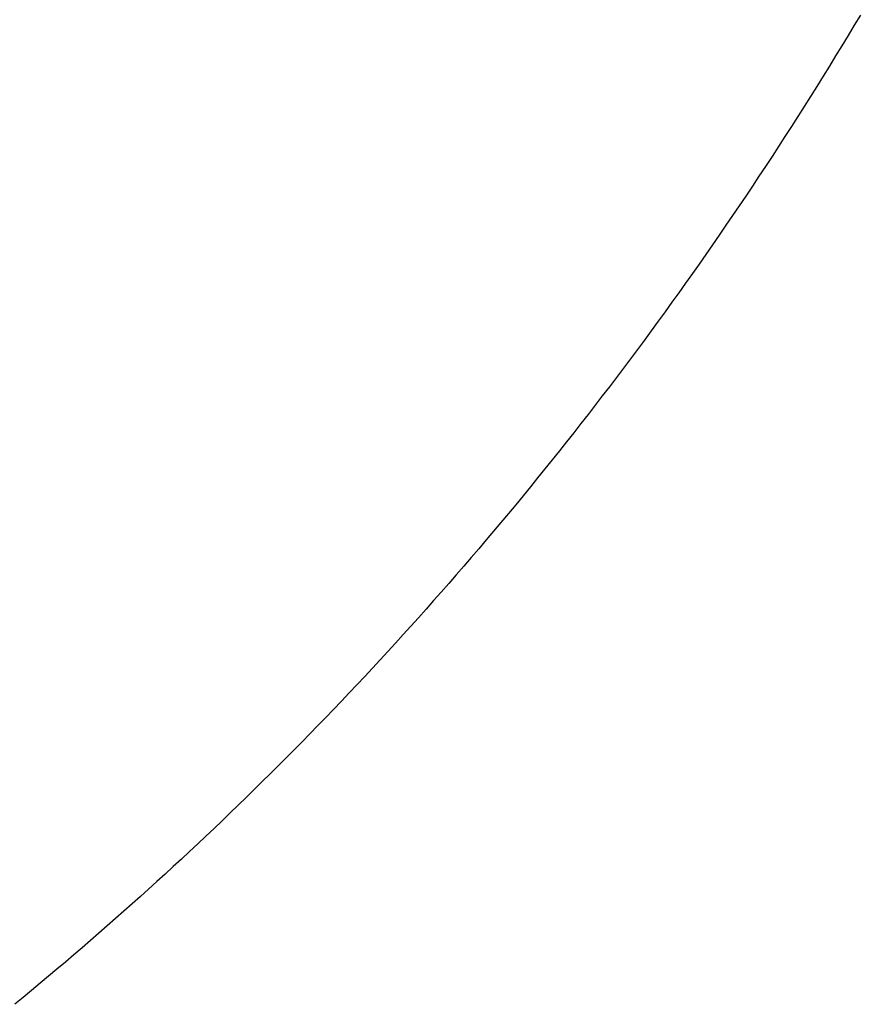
# Model space of a CAD drawing. Extents: x 987 to 2641, y 1244 to 2490.
# Tile 127 of 138: x 2470 to 2480, y 2079 to 2090. Entities that reach past the tile are written whole.
import ezdxf

# ---------------------------------------------------------------- set-up
doc = ezdxf.new("R2010")
doc.units = 0
doc.layers.add('KF_GRAVIS_8_REAR', color=7, linetype='CONTINUOUS')

# ---------------------------------------------------------------- blocks, each defined once
blk = doc.blocks.new('KF_GRAVIS_8_REAR')
at = {"layer": 'KF_GRAVIS_8_REAR'}
blk.add_polyline3d([(-34.3359, -55.9235, 0), (-34.407, -56.0424, 0), (-34.4784, -56.1611, 0), (-34.5502, -56.2795, 0), (-34.6222, -56.3975, 0), (-34.6946, -56.5153, 0), (-34.7672, -56.6328, 0), (-34.8402, -56.7499, 0), (-34.9134, -56.8668, 0), (-34.9869, -56.9833, 0), (-35.0608, -57.0996, 0), (-35.1349, -57.2155, 0), (-35.2093, -57.3312, 0), (-35.284, -57.4465, 0), (-35.359, -57.5615, 0), (-35.4343, -57.6762, 0), (-35.5098, -57.7906, 0), (-35.5857, -57.9047, 0), (-35.6618, -58.0184, 0), (-35.7382, -58.1319, 0), (-35.815, -58.245, 0), (-35.8919, -58.3578, 0), (-35.9692, -58.4703, 0), (-36.0468, -58.5825, 0), (-36.1246, -58.6943, 0), (-36.2027, -58.8059, 0), (-36.2811, -58.9171, 0), (-36.3597, -59.028, 0), (-36.4386, -59.1386, 0), (-36.5178, -59.2488, 0), (-36.5973, -59.3588, 0), (-36.6771, -59.4684, 0), (-36.7571, -59.5777, 0), (-36.8374, -59.6867, 0), (-36.9179, -59.7953, 0), (-36.9987, -59.9036, 0), (-37.0798, -60.0116, 0), (-37.1611, -60.1193, 0), (-37.2428, -60.2266, 0), (-37.3246, -60.3336, 0), (-37.4067, -60.4403, 0), (-37.4891, -60.5466, 0), (-37.5718, -60.6527, 0), (-37.6547, -60.7584, 0), (-37.7378, -60.8637, 0), (-37.8213, -60.9687, 0), (-37.9049, -61.0734, 0), (-37.9889, -61.1778, 0), (-38.073, -61.2818, 0), (-38.1575, -61.3855, 0), (-38.2421, -61.4889, 0), (-38.327, -61.5919, 0), (-38.4122, -61.6946, 0), (-38.4976, -61.7969, 0), (-38.5833, -61.8989, 0), (-38.6692, -62.0006, 0), (-38.7553, -62.1019, 0), (-38.8417, -62.2029, 0), (-38.9284, -62.3036, 0), (-39.0152, -62.4039, 0), (-39.1023, -62.5038, 0), (-39.1897, -62.6035, 0), (-39.2773, -62.7027, 0), (-39.3651, -62.8017, 0), (-39.4531, -62.9003, 0), (-39.5414, -62.9985, 0), (-39.6299, -63.0964, 0), (-39.7187, -63.194, 0), (-39.8077, -63.2912, 0), (-39.8969, -63.388, 0), (-39.9863, -63.4845, 0), (-40.076, -63.5807, 0), (-40.1658, -63.6765, 0), (-40.256, -63.7719, 0), (-40.3463, -63.8671, 0), (-40.4368, -63.9618, 0), (-40.5276, -64.0562, 0), (-40.6186, -64.1503, 0), (-40.7098, -64.244, 0), (-40.8012, -64.3373, 0), (-40.8929, -64.4303, 0), (-40.9847, -64.5229, 0), (-41.0768, -64.6152, 0), (-41.1691, -64.7071, 0), (-41.2616, -64.7986, 0), (-41.3543, -64.8898, 0), (-41.4472, -64.9807, 0), (-41.5404, -65.0712, 0), (-41.6337, -65.1613, 0), (-41.7272, -65.251, 0), (-41.821, -65.3404, 0), (-41.9149, -65.4295, 0), (-42.0091, -65.5181, 0), (-42.1034, -65.6064, 0), (-42.198, -65.6944, 0), (-42.2928, -65.7819, 0), (-42.3877, -65.8691, 0), (-42.4829, -65.956, 0), (-42.5782, -66.0425, 0), (-42.6737, -66.1286, 0), (-42.7695, -66.2143, 0), (-42.8654, -66.2997, 0), (-42.9615, -66.3847, 0), (-43.0578, -66.4694, 0), (-43.1543, -66.5537, 0), (-43.251, -66.6376, 0), (-43.3479, -66.7211, 0), (-43.445, -66.8043, 0), (-43.5422, -66.8871, 0), (-43.6396, -66.9696, 0), (-43.7373, -67.0516, 0), (-43.8351, -67.1333, 0), (-43.933, -67.2147, 0), (-44.0312, -67.2957, 0), (-44.1295, -67.3763, 0)], dxfattribs=at)

msp = doc.modelspace()

# ---------------------------------------------------------------- block references
at = {"layer": 'KF_GRAVIS_8_REAR'}
msp.add_blockref('KF_GRAVIS_8_REAR', (2514.017, 2145.913), dxfattribs=at)

doc.saveas('drawing.dxf')
